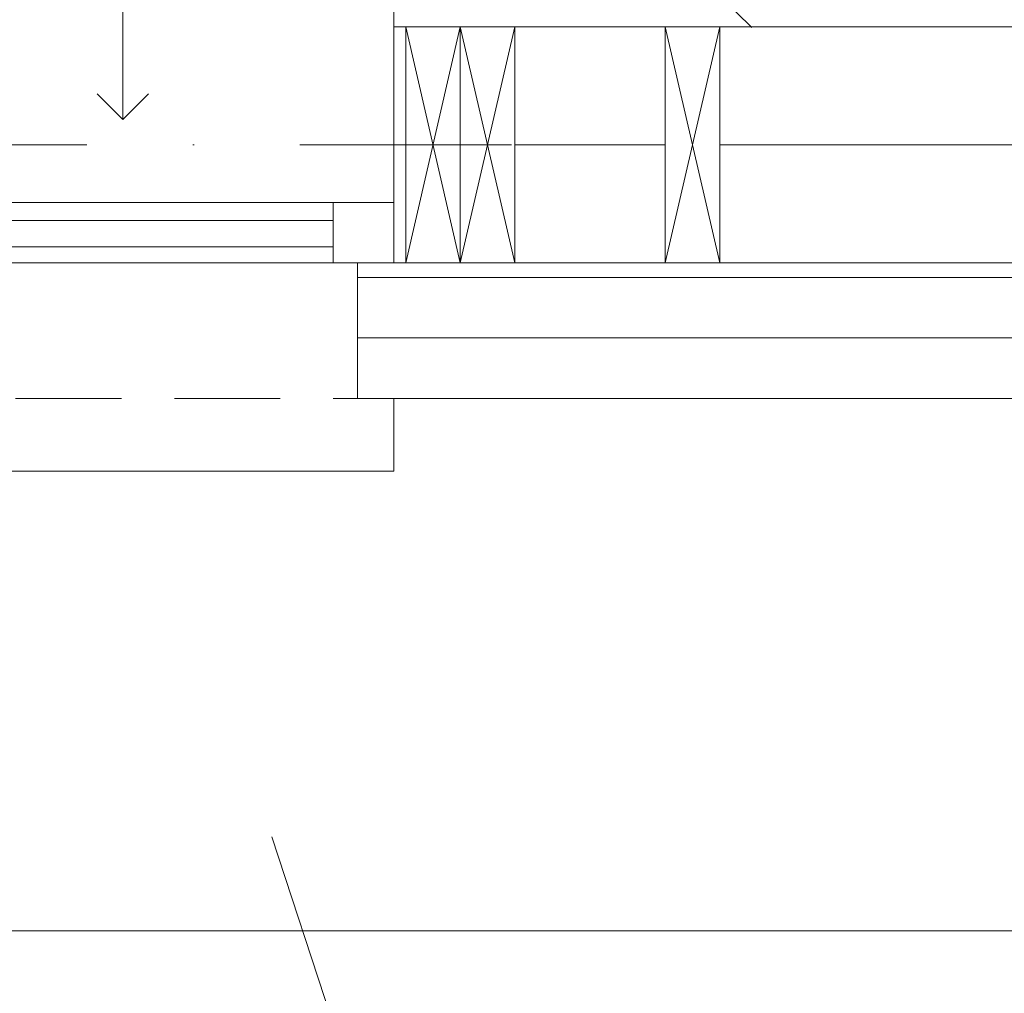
# Model space of a CAD drawing. Header units: inches. Extents: x 53031 to 98566, y -51777 to -15616.
# Tile 24 of 45: x 54414 to 54495, y -17293 to -17213. Entities that reach past the tile are written whole.
import ezdxf

# ---------------------------------------------------------------- set-up
doc = ezdxf.new("R2010")
doc.units = ezdxf.units.IN
doc.header["$MEASUREMENT"] = 0
doc.linetypes.add('DASHDOT', pattern=[1, 0.5, -0.25, 0, -0.25])
doc.linetypes.add('HIDDEN', pattern=[0.375, 0.25, -0.125])
doc.layers.get('0').update_dxf_attribs({"lineweight": 0})
doc.layers.get('Defpoints').update_dxf_attribs({"lineweight": 0})
for name, color, linetype, lineweight in [('A36-obrzeże', 252, 'Continuous', 0), ('DVM_INDOOR', 7, 'Continuous', 0), ('DVM_UNIT_LP', 3, 'Continuous', 0), ('p-- ocieplenie-w.zew', 77, 'Continuous', 0), ('p--konst-słupy', 3, 'Continuous', 0), ('p--ocieplenie w.wew.', 53, 'Continuous', 0), ('p--okna', 153, 'Continuous', 0), ('p--opisy dodatkowe', 62, 'Continuous', 0), ('p--osie konstr', 11, 'DASHDOT', 15), ('p--wymiary-1-50', 5, 'Continuous', 0), ('p--ściana szkielet', 64, 'Continuous', 0)]:
    doc.layers.add(name, color=color, linetype=linetype, lineweight=lineweight)
doc.styles.add('1-50', font='arial.ttf', dxfattribs={"width": 0.75, "height": 12.5})
doc.linetypes.add('BATTING', pattern='A,0.0001,-0.1,[134,ltypeshp.shx,S=0.1,R=0,X=-0.1,Y=0],-0.2,[134,ltypeshp.shx,S=0.1,R=180,X=0.1,Y=0],-0.1', length=0.4001)
doc.dimstyles.new('1-50', dxfattribs={"dimtxt": 12.5, "dimasz": 5, "dimexe": 5, "dimexo": 5, "dimgap": 0.09, "dimtad": 0, "dimdsep": 46, "dimtxsty": '1-50', "dimblk": 'OBLIQUE', "dimcen": 0.09, "dimadec": 0, "dimazin": 0, "dimtfac": 1, "dimtdec": 4, "dimtix": 1, "dimtmove": 2, "dimatfit": 3, "dimldrblk": 'OBLIQUE', "dimfxl": 5, "dimfxlon": 1, "dimtvp": 0.7, "dimtolj": 1, "dimtzin": 0, "dimarcsym": 0})

# ---------------------------------------------------------------- blocks, each defined once
blk = doc.blocks.new('okno-110-33.15')
at = {"linetype": 'Continuous', "ltscale": 35}
blk.add_line((0, 39.15), (110, 39.15), dxfattribs=at)
for p, q in [((110, 33.15), (110, 39.15)), ((107, 21.952), (107, 33.15)), ((105, 21.952), (5, 21.952)), ((110, 21.952), (105, 21.952)), ((105, 21.952), (105, 16.952)), ((110, 0), (110, 21.952)), ((110, 16.952), (110, 21.952)), ((5, 20.61), (105, 20.61)), ((5, 18.452), (105, 18.452)), ((5, 16.952), (105, 16.952)), ((105, 16.952), (110, 16.952))]:
    blk.add_line(p, q)
at = {"linetype": 'HIDDEN', "ltscale": 35}
blk.add_line((0, 33.15), (110, 33.15), dxfattribs=at)
blk = doc.blocks.new('_OBLIQUE')
at = {"color": 0, "linetype": 'ByBlock', "lineweight": -2}
for p, q in [((-0.5, -0.5), (0.5, 0.5)), ((0, 0), (0, 0))]:
    blk.add_line(p, q, dxfattribs=at)
blk = doc.blocks.new('*D1292')
at = {"layer": 'Defpoints', "color": 0}
for p in [(54531.435, -16696.825), (54471.527, -17211.025), (54531.435, -17211.025)]:
    blk.add_point(p, dxfattribs=at)
at = {"layer": 'p--wymiary-1-50', "color": 0, "lineweight": -2}
for p, q in [((54476.527, -16696.825), (54466.527, -16696.825)), ((54471.527, -16696.825), (54471.527, -17211.025)), ((54476.527, -17211.025), (54466.527, -17211.025))]:
    blk.add_line(p, q, dxfattribs=at)
at = {"layer": 'p--wymiary-1-50', "color": 0, "lineweight": -2, "xscale": 5, "yscale": 5, "zscale": 5}
for p, rotation in [((54471.527, -16696.825), 90), ((54471.527, -17211.025), 270)]:
    blk.add_blockref('_OBLIQUE', p, dxfattribs=dict(at, rotation=rotation))
at = {"layer": 'p--wymiary-1-50', "color": 0, "insert": (54462.593, -16953.925), "char_height": 12.5, "attachment_point": 5, "rotation": 90, "style": '1-50'}
blk.add_mtext('\\A1;514.2', dxfattribs=at)
blk = doc.blocks.new('ukł.słupów-1K')
for p, q in [((856.65, 0), (852.15, 19.5)), ((852.15, 0), (856.65, 19.5)), ((861.15, 0), (856.65, 19.5)), ((856.65, 0), (861.15, 19.5)), ((878.1, 0), (873.6, 19.5)), ((873.6, 0), (878.1, 19.5))]:
    blk.add_line(p, q)
at = {"ltscale": 35}
blk.add_lwpolyline([(852.15, 19.5), (852.15, 0)], dxfattribs=at)
for points in [[(852.15, 0), (852.15, 19.5), (856.65, 19.5), (856.65, 0)], [(856.65, 0), (856.65, 19.5), (861.15, 19.5), (861.15, 0)], [(873.6, 0), (873.6, 19.5), (878.1, 19.5), (878.1, 0)]]:
    blk.add_lwpolyline(points, close=True)
blk = doc.blocks.new('DVM_LP_VEC')
at = {"layer": 'DVM_UNIT_LP', "color": 0}
blk.add_line((0, 0), (100, 0), dxfattribs=at)
blk.add_lwpolyline([(78.79, 21.21), (100, 0), (78.79, -21.21)], dxfattribs=at)
blk.add_point((0, 0), dxfattribs=at)
blk = doc.blocks.new('RAC_ID_WM_AIRISE_WF_820X299X215_WF_T_BL')
at = {"layer": 'DVM_UNIT_LP', "rotation": 90}
blk.add_blockref('DVM_LP_VEC', (360.01, 0), dxfattribs=at)

msp = doc.modelspace()

# ---------------------------------------------------------------- linework, layer by layer
at = {"layer": 'A36-obrzeże', "linetype": 'Continuous', "ltscale": 35}
msp.add_lwpolyline([(53823.585, -17288.175), (53538.085, -17288.175), (53538.085, -16619.675), (54608.585, -16619.675), (54608.585, -17288.175), (54215.085, -17288.175)], dxfattribs=at)
at = {"layer": 'p-- ocieplenie-w.zew', "linetype": 'BATTING', "ltscale": 10}
msp.add_line((54559.509, -17239.175), (54441.435, -17239.175), dxfattribs=at)
at = {"layer": 'p--ocieplenie w.wew.', "linetype": 'BATTING', "ltscale": 19.5}
for p, q in [((54454.435, -17223.225), (54466.885, -17223.225)), ((54471.385, -17223.225), (54529.385, -17223.225))]:
    msp.add_line(p, q, dxfattribs=at)
at = {"layer": 'p--opisy dodatkowe'}
msp.add_lwpolyline([(54592.165, -17340.583), (54454.091, -17340.583), (54434.366, -17280.414)], dxfattribs=at)
at = {"layer": 'p--osie konstr', "linetype": 'DASHDOT', "ltscale": 35}
msp.add_line((54594.585, -17223.225), (54215.085, -17223.225), dxfattribs=at)
at = {"layer": 'p--ściana szkielet', "ltscale": 35}
for p, q in [((54553.385, -17213.475), (54444.435, -17213.475)), ((54553.385, -17232.975), (54441.435, -17232.975)), ((54554.585, -17234.175), (54441.435, -17234.175)), ((54564.585, -17244.175), (54441.435, -17244.175))]:
    msp.add_line(p, q, dxfattribs=at)
msp.add_lwpolyline([(54444.435, -17211.025), (54444.435, -17232.975), (54441.435, -17232.975), (54441.435, -17244.175)], dxfattribs=at)

# ---------------------------------------------------------------- block references
at = {"layer": 'DVM_INDOOR', "color": 1, "xscale": -0.1000000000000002, "yscale": 0.1000000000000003, "zscale": 0.1000000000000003, "rotation": 180}
msp.add_blockref('RAC_ID_WM_AIRISE_WF_820X299X215_WF_T_BL', (54386.04, -17211.115), dxfattribs=at)
at = {"layer": 'p--konst-słupy'}
msp.add_blockref('ukł.słupów-1K', (53593.285, -17232.975), dxfattribs=at)
at = {"layer": 'p--okna', "linetype": 'Continuous', "xscale": -1, "rotation": 180}
msp.add_blockref('okno-110-33.15', (54334.435, -17211.025), dxfattribs=at)

# ---------------------------------------------------------------- dimensions: what is measured, and where the dimension line sits
at = {"layer": 'p--wymiary-1-50'}
dim = msp.add_linear_dim(base=(54471.527, -17211.025), p1=(54531.435, -16696.825), p2=(54531.435, -17211.025), angle=90, dimstyle='1-50', override={"dimtxt": 12.5}, dxfattribs=at)
dim.commit()
dim.dimension.update_dxf_attribs({"geometry": '*D1292', "text_midpoint": (54462.593, -16953.925)})

doc.saveas('drawing.dxf')
